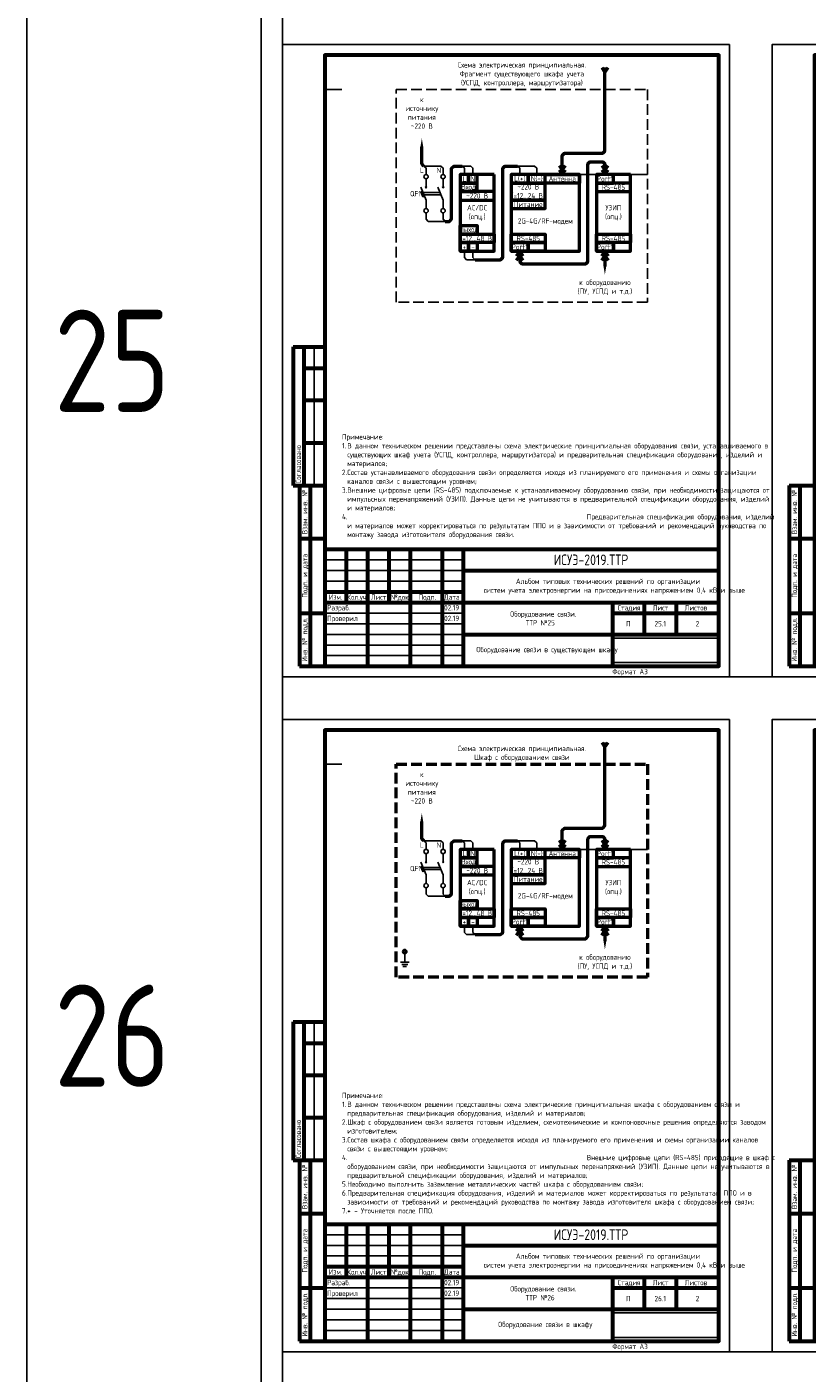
# Model space of a CAD drawing. Header units: millimetres. Extents: x -110 to 4101, y -10868 to 110.
# Tile 17 of 90: x -110 to 256, y -8242 to -7610. Entities that reach past the tile are written whole.
import ezdxf
from ezdxf.enums import TextEntityAlignment as Align

# ---------------------------------------------------------------- set-up
doc = ezdxf.new("R2010")
doc.units = ezdxf.units.MM
doc.linetypes.add('GOST2.303 4', pattern=[7, 5, -2, 0])
doc.layers.add('01.Вспомогательный_слой', color=1, linetype='Continuous', plot=False)
doc.layers.add('Формат', color=7, linetype='Continuous', lineweight=25)
doc.layers.add('Формат @ 1', color=7, linetype='Continuous', lineweight=25)
doc.styles.add('Формат', font='isocpeur.ttf')
doc.styles.add('ЭП', font='GOST.TTF')
picture_1 = doc.add_image_def('image3.png', size_in_pixel=(587, 136))

# ---------------------------------------------------------------- blocks, each defined once
blk = doc.blocks.new('*U78')
at = {"layer": 'Формат', "color": 7, "linetype": 'Continuous', "lineweight": 60}
for p, q in [((5, 150), (20, 150)), ((5, 150), (5, 85)), ((10, 150), (10, 85)), ((10, 140), (20, 140)), ((10, 125), (20, 125)), ((10, 105), (20, 105)), ((5, 85), (13, 85)), ((8, 85), (20, 85)), ((8, 85), (8, 0)), ((13, 85), (13, 0)), ((8, 60), (20, 60)), ((20, 55), (205, 55)), ((20, 55), (20, 0)), ((30, 55), (30, 30)), ((40, 55), (40, 0)), ((50, 55), (50, 30)), ((60, 55), (60, 0)), ((75, 55), (75, 0)), ((85, 55), (85, 0)), ((85, 45), (205, 45)), ((20, 35), (85, 35)), ((20, 30), (205, 30)), ((155, 30), (155, 0)), ((170, 30), (170, 15)), ((185, 30), (185, 15)), ((8, 25), (20, 25)), ((155, 25), (205, 25)), ((85, 15), (205, 15)), ((8, 0), (20, 0))]:
    blk.add_line(p, q, dxfattribs=at)
at = {"layer": 'Формат', "color": 7, "linetype": 'Continuous', "lineweight": 25}
for p, q in [((15, 150), (15, 85)), ((20, 50), (85, 50)), ((20, 45), (85, 45)), ((20, 40), (85, 40)), ((20, 25), (85, 25)), ((20, 20), (85, 20)), ((20, 15), (85, 15)), ((20, 10), (85, 10)), ((20, 5), (85, 5))]:
    blk.add_line(p, q, dxfattribs=at)
blk.add_lwpolyline([(0, -5), (210, -5), (210, 292), (0, 292)], close=True, dxfattribs=at)
at = {"layer": 'Формат', "color": 7, "linetype": 'Continuous', "lineweight": 60}
blk.add_lwpolyline([(20, 0), (205, 0), (205, 287), (20, 287)], close=True, dxfattribs=at)
at = {"layer": 'Формат', "color": 7, "linetype": 'Continuous', "lineweight": 25, "style": 'ЭП'}
blk.add_text('Согласовано', height=2.5, rotation=90, dxfattribs=at).set_placement((7.5, 86), align=Align.MIDDLE_LEFT)
for s, p in [('Взам. инв. №', (10.5, 72.5)), ('Подп. и дата', (10.5, 42.5)), ('Инв. № подл.', (10.5, 12.5))]:
    blk.add_text(s, height=2.5, rotation=90, dxfattribs=at).set_placement(p, align=Align.MIDDLE_CENTER)
for s, p in [('Изм.', (21.81, 31.25)), ('Кол.уч.', (30.38, 31.25)), ('Лист', (41.54, 31.25)), ('№док.', (50.89, 31.24)), ('Подп.', (63.99, 31.25)), ('Дата', (75.95, 31.25)), ('Стадия', (157.47, 26.25)), ('Лист', (173.99, 26.25)), ('Листов', (188.99, 26.25))]:
    blk.add_text(s, height=2.5, dxfattribs=at).set_placement(p)
at = {"layer": 'Формат', "color": 7, "linetype": 'Continuous', "lineweight": 25, "style": 'ЭП', "flags": 8}
for tag, p in [('СОГЛ_ФИО_1', (12.5, 106)), ('СОГЛ_ФИО_2', (17.5, 106)), ('СОГЛ_ДОЛЖ_1', (12.5, 86)), ('СОГЛ_ДОЛЖ_2', (17.5, 86))]:
    blk.add_attdef(tag, text='', height=2.5, rotation=90, dxfattribs=at).set_placement(p, align=Align.MIDDLE_LEFT)
for tag, height, p in [('ОБОЗНАЧЕНИЕ', 5, (145, 50)), ('ОБЪЕКТ', 2.5, (145, 37.5)), ('НАИМЕНОВАНИЕ', 2.5, (120, 22.5)), ('Стадия', 2.5, (162.5, 20)), ('Лист', 2.5, (177.5, 20)), ('Листов', 2.5, (195, 20)), ('НАИМ_ИЗОБРАЖЕНИЙ', 2.5, (120, 7.5))]:
    blk.add_attdef(tag, text='', height=height, dxfattribs=at).set_placement(p, align=Align.MIDDLE_CENTER)
for tag, p in [('изм.№', (21, 37.5)), ('изм.уч.', (31, 37.5)), ('изм.лист', (41, 37.5)), ('изм.№_док.', (50.5, 37.5)), ('изм_дата', (76, 37.5)), ('Должн_1', (21, 27.5)), ('ФИО_1', (41, 27.5)), ('дата_1', (76, 27.5)), ('ДОЛЖН_2', (21, 22.5)), ('ФИО_2', (41, 22.5)), ('дата_2', (76, 22.5)), ('Должн_3', (21, 17.5)), ('ДОЛЖН_4', (21, 12.5)), ('ФИО_3', (41, 17.5)), ('ФИО_4', (41, 12.5)), ('дата_3', (76, 17.5)), ('дата_4', (76, 12.5)), ('ДОЛЖН_5', (21, 7.5)), ('ФИО_5', (41, 7.5)), ('дата_5', (76, 7.5)), ('ДОЛЖН_6', (21, 2.5)), ('ФИО_6', (41, 2.5)), ('дата_6', (76, 2.5)), ('ФОРМ.ЛИСТА', (155, -2.5))]:
    blk.add_attdef(tag, text='', height=2.5, dxfattribs=at).set_placement(p, align=Align.MIDDLE_LEFT)
blk.add_attdef('N_ИНВ', text='', height=2.5, rotation=90, dxfattribs=at).set_placement((16.5, 12.5), align=Align.MIDDLE_CENTER)
at = {"ltscale": 0.2}
image = blk.add_image(picture_1, insert=(155, 1.71), size_in_units=(50, 11.58), dxfattribs=at)
image.dxf.flags = 7
blk = doc.blocks.new('*U77')
at = {"layer": 'Формат', "color": 7, "linetype": 'Continuous', "lineweight": 60}
for p, q in [((8, 85), (20, 85)), ((8, 85), (8, 0)), ((13, 85), (13, 0)), ((8, 60), (20, 60)), ((8, 25), (20, 25)), ((20, 15), (205, 15)), ((20, 15), (20, 0)), ((30, 15), (30, 0)), ((40, 15), (40, 0)), ((50, 15), (50, 0)), ((60, 15), (60, 0)), ((75, 15), (75, 0)), ((85, 15), (85, 0)), ((195, 15), (195, 0)), ((195, 8), (205, 8)), ((8, 0), (20, 0)), ((20, 5), (85, 5))]:
    blk.add_line(p, q, dxfattribs=at)
at = {"layer": 'Формат', "color": 7, "linetype": 'Continuous', "lineweight": 25}
blk.add_line((20, 10), (85, 10), dxfattribs=at)
blk.add_lwpolyline([(0, -5), (210, -5), (210, 292), (0, 292)], close=True, dxfattribs=at)
at = {"layer": 'Формат', "color": 7, "linetype": 'Continuous', "lineweight": 60}
blk.add_lwpolyline([(20, 0), (205, 0), (205, 287), (20, 287)], close=True, dxfattribs=at)
at = {"layer": 'Формат', "color": 7, "linetype": 'Continuous', "lineweight": 25, "style": 'ЭП'}
for s, p in [('Взам. инв. №', (10.5, 72.5)), ('Подп. и дата', (10.5, 42.5)), ('Инв. № подл.', (10.5, 12.5))]:
    blk.add_text(s, height=2.5, rotation=90, dxfattribs=at).set_placement(p, align=Align.MIDDLE_CENTER)
at = {"layer": 'Формат', "color": 7, "linetype": 'Continuous', "lineweight": 25, "style": 'Формат'}
for s, p in [('Лист', (196.38, 10.25)), ('Изм.', (21.81, 1.25)), ('Лист', (41.54, 1.25)), ('№док.', (50.89, 1.25)), ('Подп.', (63.99, 1.25)), ('Дата', (75.95, 1.25))]:
    blk.add_text(s, height=2.5, dxfattribs=at).set_placement(p)
at = {"layer": 'Формат', "color": 7, "linetype": 'Continuous', "lineweight": 25, "style": 'Формат', "width": 0.9}
blk.add_text('Кол.уч.', height=2.5, dxfattribs=at).set_placement((30.38, 1.25))
at = {"layer": 'Формат', "color": 7, "linetype": 'Continuous', "lineweight": 25, "style": 'ЭП', "flags": 8}
blk.add_attdef('N_ИНВ', text='', height=2.5, rotation=90, dxfattribs=at).set_placement((16.5, 12.5), align=Align.MIDDLE_CENTER)
for tag, p in [('изм.№', (21, 7.5)), ('изм.уч.', (31, 7.5)), ('изм.лист', (41, 7.5)), ('изм.№_док.', (50.5, 7.5)), ('изм_дата', (76, 7.5)), ('ФОРМ.ЛИСТА', (155, -2.5))]:
    blk.add_attdef(tag, text='', height=2.5, dxfattribs=at).set_placement(p, align=Align.MIDDLE_LEFT)
for tag, height, p in [('ОБОЗНАЧЕНИЕ', 5, (140, 7.5)), ('Лист', 2.5, (200, 4))]:
    blk.add_attdef(tag, text='', height=height, dxfattribs=at).set_placement(p, align=Align.MIDDLE_CENTER)

msp = doc.modelspace()

# ---------------------------------------------------------------- linework, layer by layer
at = {"ltscale": 0.2}
msp.add_lwpolyline([(-110, -10868), (2120, -10868), (2120, 110), (-110, 110)], close=True, dxfattribs=at)
at = {"lineweight": 50, "ltscale": 2}
for points in [[(141.5, -7677), (141.5, -7670), (142.5, -7669), (160.5, -7669), (161.5, -7668), (161.5, -7628.75)], [(160, -7628.75), (161.5, -7631), (163, -7628.75)], [(76.5, -7675), (76.5, -7675), (75.5, -7674), (75.5, -7666)], [(86.5, -7701), (88.5, -7701), (89.5, -7700), (89.5, -7676), (90.5, -7675), (94.5, -7675)], [(100.5, -7719), (112.5, -7719), (113.5, -7718), (113.5, -7676), (114.5, -7675), (120.5, -7675)], [(121.5, -7717), (121.5, -7720), (122.5, -7721), (152.5, -7721), (153.5, -7720), (153.5, -7674), (154.5, -7673), (160.5, -7673), (161.5, -7674), (161.5, -7677)], [(140, -7674.75), (141.5, -7677), (143, -7674.75)], [(140, -7676.75), (141.5, -7679), (143, -7676.75)], [(161.5, -7717), (161.5, -7722)], [(141.5, -7994), (141.5, -7987), (142.5, -7986), (160.5, -7986), (161.5, -7985), (161.5, -7945.75)], [(160, -7945.75), (161.5, -7948), (163, -7945.75)], [(76.5, -7992), (76.5, -7992), (75.5, -7991), (75.5, -7983)], [(86.5, -8018), (88.5, -8018), (89.5, -8017), (89.5, -7993), (90.5, -7992), (94.5, -7992)], [(100.5, -8036), (112.5, -8036), (113.5, -8035), (113.5, -7993), (114.5, -7992), (120.5, -7992)], [(121.5, -8034), (121.5, -8037), (122.5, -8038), (152.5, -8038), (153.5, -8037), (153.5, -7991), (154.5, -7990), (160.5, -7990), (161.5, -7991), (161.5, -7994)], [(140, -7991.75), (141.5, -7994), (143, -7991.75)], [(140, -7993.75), (141.5, -7996), (143, -7993.75)], [(161.5, -8034), (161.5, -8039)]]:
    msp.add_lwpolyline(points, dxfattribs=at)
at = {"linetype": 'GOST2.303 4'}
msp.add_lwpolyline([(63.5, -7639), (181.5, -7639), (181.5, -7739), (63.5, -7739)], close=True, dxfattribs=at)
at = {"ltscale": 0.2}
for points in [[(85.5, -7679), (85.5, -7676), (84.5, -7675), (76.5, -7675)], [(77.5, -7679), (77.5, -7676), (76.5, -7675), (76.5, -7675)], [(99.5, -7679), (99.5, -7676), (98.5, -7675), (94.5, -7675)], [(95.5, -7679), (95.5, -7676), (94.5, -7675), (94.5, -7675)], [(129.5, -7679), (129.5, -7676), (128.5, -7675), (120.5, -7675)], [(121.5, -7679), (121.5, -7676), (120.5, -7675), (120.5, -7675)], [(77.5, -7697), (77.5, -7700), (78.5, -7701), (86.5, -7701)], [(85.5, -7697), (85.5, -7700), (86.5, -7701), (86.5, -7701)], [(95.5, -7715), (95.5, -7718), (96.5, -7719), (100.5, -7719)], [(99.5, -7715), (99.5, -7718), (100.5, -7719), (101.5, -7719)], [(85.5, -7996), (85.5, -7993), (84.5, -7992), (76.5, -7992)], [(77.5, -7996), (77.5, -7993), (76.5, -7992), (76.5, -7992)], [(99.5, -7996), (99.5, -7993), (98.5, -7992), (94.5, -7992)], [(95.5, -7996), (95.5, -7993), (94.5, -7992), (94.5, -7992)], [(129.5, -7996), (129.5, -7993), (128.5, -7992), (120.5, -7992)], [(121.5, -7996), (121.5, -7993), (120.5, -7992), (120.5, -7992)], [(77.5, -8014), (77.5, -8017), (78.5, -8018), (86.5, -8018)], [(85.5, -8014), (85.5, -8017), (86.5, -8018), (86.5, -8018)], [(95.5, -8032), (95.5, -8035), (96.5, -8036), (100.5, -8036)], [(99.5, -8032), (99.5, -8035), (100.5, -8036), (101.5, -8036)]]:
    msp.add_lwpolyline(points, dxfattribs=at)
at = {"lineweight": 50}
for points in [[(160, -7674.75), (161.5, -7677), (163, -7674.75)], [(160, -7676.75), (161.5, -7679), (163, -7676.75)], [(120, -7717.25), (121.5, -7715), (123, -7717.25)], [(120, -7719.25), (121.5, -7717), (123, -7719.25)], [(160, -7717.25), (161.5, -7715), (163, -7717.25)], [(160, -7719.25), (161.5, -7717), (163, -7719.25)], [(160, -7991.75), (161.5, -7994), (163, -7991.75)], [(160, -7993.75), (161.5, -7996), (163, -7993.75)], [(120, -8034.25), (121.5, -8032), (123, -8034.25)], [(120, -8036.25), (121.5, -8034), (123, -8036.25)], [(160, -8034.25), (161.5, -8032), (163, -8034.25)], [(160, -8036.25), (161.5, -8034), (163, -8036.25)]]:
    msp.add_lwpolyline(points, dxfattribs=at)
at = {"ltscale": 2}
for points in [[(77.5, -7681), (77.5, -7685)], [(85.5, -7681), (85.5, -7685)], [(75.015, -7685), (77.5, -7691)], [(76.05, -7687.5), (84.05, -7687.5)], [(76.464, -7688.5), (84.464, -7688.5)], [(83.015, -7685), (85.5, -7691)], [(77.5, -7695), (77.5, -7691)], [(85.5, -7695), (85.5, -7691)], [(77.5, -7998), (77.5, -8002)], [(85.5, -7998), (85.5, -8002)], [(75.015, -8002), (77.5, -8008)], [(76.05, -8004.5), (84.05, -8004.5)], [(83.015, -8002), (85.5, -8008)], [(76.464, -8005.5), (84.464, -8005.5)], [(77.5, -8012), (77.5, -8008)], [(85.5, -8012), (85.5, -8008)], [(65.5, -8049), (69.5, -8049)], [(67.5, -8045), (67.5, -8045), (67.5, -8049)], [(66.077, -8050), (68.923, -8050)], [(66.655, -8051), (68.345, -8051)]]:
    msp.add_lwpolyline(points, dxfattribs=at)
at = {"lineweight": 50, "ltscale": 2}
for points in [[(97.5, -7679), (93.5, -7679), (93.5, -7683), (97.5, -7683)], [(109.5, -7679), (93.5, -7679), (93.5, -7715), (109.5, -7715)], [(101.5, -7679), (97.5, -7679), (97.5, -7683), (101.5, -7683)], [(149.5, -7679), (117.5, -7679), (117.5, -7715), (149.5, -7715)], [(125.5, -7679), (117.5, -7679), (117.5, -7683), (125.5, -7683)], [(133.5, -7679), (125.5, -7679), (125.5, -7683), (133.5, -7683)], [(149.5, -7683), (133.5, -7683), (133.5, -7679), (149.5, -7679)], [(173.5, -7679), (157.5, -7679), (157.5, -7715), (173.5, -7715)], [(165.5, -7679), (157.5, -7679), (157.5, -7683), (165.5, -7683)], [(101.5, -7683), (93.5, -7683), (93.5, -7687), (101.5, -7687)], [(109.5, -7687), (93.5, -7687), (93.5, -7691), (109.5, -7691)], [(133.5, -7683), (117.5, -7683), (117.5, -7691), (133.5, -7691)], [(173.5, -7683), (157.5, -7683), (157.5, -7687), (173.5, -7687)], [(133.5, -7691), (117.5, -7691), (117.5, -7695), (133.5, -7695)], [(101.5, -7707), (93.5, -7707), (93.5, -7703), (101.5, -7703)], [(109.5, -7711), (93.5, -7711), (93.5, -7707), (109.5, -7707)], [(133.5, -7711), (117.5, -7711), (117.5, -7707), (133.5, -7707)], [(173.5, -7711), (157.5, -7711), (157.5, -7707), (173.5, -7707)], [(97.5, -7715), (93.5, -7715), (93.5, -7711), (97.5, -7711)], [(101.5, -7715), (97.5, -7715), (97.5, -7711), (101.5, -7711)], [(125.5, -7715), (117.5, -7715), (117.5, -7711), (125.5, -7711)], [(133.5, -7715), (125.5, -7715), (125.5, -7711), (133.5, -7711)], [(165.5, -7715), (157.5, -7715), (157.5, -7711), (165.5, -7711)], [(97.5, -7996), (93.5, -7996), (93.5, -8000), (97.5, -8000)], [(109.5, -7996), (93.5, -7996), (93.5, -8032), (109.5, -8032)], [(101.5, -7996), (97.5, -7996), (97.5, -8000), (101.5, -8000)], [(149.5, -7996), (117.5, -7996), (117.5, -8032), (149.5, -8032)], [(125.5, -7996), (117.5, -7996), (117.5, -8000), (125.5, -8000)], [(133.5, -7996), (125.5, -7996), (125.5, -8000), (133.5, -8000)], [(149.5, -8000), (133.5, -8000), (133.5, -7996), (149.5, -7996)], [(173.5, -7996), (157.5, -7996), (157.5, -8032), (173.5, -8032)], [(165.5, -7996), (157.5, -7996), (157.5, -8000), (165.5, -8000)], [(101.5, -8000), (93.5, -8000), (93.5, -8004), (101.5, -8004)], [(109.5, -8004), (93.5, -8004), (93.5, -8008), (109.5, -8008)], [(133.5, -8000), (117.5, -8000), (117.5, -8008), (133.5, -8008)], [(173.5, -8000), (157.5, -8000), (157.5, -8004), (173.5, -8004)], [(133.5, -8008), (117.5, -8008), (117.5, -8012), (133.5, -8012)], [(101.5, -8024), (93.5, -8024), (93.5, -8020), (101.5, -8020)], [(109.5, -8028), (93.5, -8028), (93.5, -8024), (109.5, -8024)], [(133.5, -8028), (117.5, -8028), (117.5, -8024), (133.5, -8024)], [(173.5, -8028), (157.5, -8028), (157.5, -8024), (173.5, -8024)], [(97.5, -8032), (93.5, -8032), (93.5, -8028), (97.5, -8028)], [(101.5, -8032), (97.5, -8032), (97.5, -8028), (101.5, -8028)], [(125.5, -8032), (117.5, -8032), (117.5, -8028), (125.5, -8028)], [(133.5, -8032), (125.5, -8032), (125.5, -8028), (133.5, -8028)], [(165.5, -8032), (157.5, -8032), (157.5, -8028), (165.5, -8028)]]:
    msp.add_lwpolyline(points, close=True, dxfattribs=at)
at = {"ltscale": 2}
for points in [[(75.798, -7686.891), (76.717, -7689.109), (75.977, -7689.415), (75.059, -7687.197)], [(75.798, -8003.891), (76.717, -8006.109), (75.977, -8006.415), (75.059, -8004.197)]]:
    msp.add_lwpolyline(points, close=True, dxfattribs=at)
for points in [[(77.146, -7684.646), (77.854, -7685.354)], [(77.854, -7684.646), (77.146, -7685.354)], [(85.146, -7684.646), (85.854, -7685.354)], [(85.854, -7684.646), (85.146, -7685.354)], [(77.146, -8001.646), (77.854, -8002.354)], [(77.854, -8001.646), (77.146, -8002.354)], [(85.146, -8001.646), (85.854, -8002.354)], [(85.854, -8001.646), (85.146, -8002.354)], [(67.5, -8043.717), (67.076, -8043.293), (66.793, -8043.576), (67.217, -8044)], [(67.217, -8044), (66.793, -8044.424), (67.076, -8044.707), (67.5, -8044.283)], [(67.783, -8044), (68.207, -8043.576), (67.924, -8043.293), (67.5, -8043.717)], [(67.5, -8044.283), (67.924, -8044.707), (68.207, -8044.424), (67.783, -8044)]]:
    msp.add_lwpolyline(points)
at = {"linetype": 'GOST2.303 4', "lineweight": 50}
msp.add_lwpolyline([(63.5, -7956), (181.5, -7956), (181.5, -8056), (63.5, -8056)], close=True, dxfattribs=at)
at = {"ltscale": 2}
for centre in [(77.5, -7680), (85.5, -7680), (77.5, -7696), (85.5, -7696), (77.5, -7997), (85.5, -7997), (77.5, -8013), (85.5, -8013)]:
    msp.add_circle(centre, 1, dxfattribs=at)
msp.add_circle((67.5, -8044), 1)
for points in [[(74.833, -7666), (76.167, -7666), (75.5, -7662)], [(160.833, -7722), (162.167, -7722), (161.5, -7726)], [(74.833, -7983), (76.167, -7983), (75.5, -7979)], [(160.833, -8039), (162.167, -8039), (161.5, -8043)]]:
    msp.add_solid(points)
at = {"layer": '01.Вспомогательный_слой', "ltscale": 0.2}
msp.add_lwpolyline([(0, 0), (2040, 0), (2040, -10788), (0, -10788)], close=True, dxfattribs=at)
at = {"layer": '01.Вспомогательный_слой'}
for points in [[(10, -7598), (10, -7618)], [(30, -7623), (30, -7639), (38, -7639)], [(10, -7915), (10, -7935)], [(220, -7915), (240, -7915)], [(30, -7940), (30, -7956), (38, -7956)], [(10, -8232), (10, -8252)], [(220, -8232), (240, -8232)]]:
    msp.add_lwpolyline(points, dxfattribs=at)
at = {"layer": '01.Вспомогательный_слой', "ltscale": 0.2}
for points in [[(149.5, -7679), (157.5, -7679)], [(173.5, -7679), (181.5, -7679)], [(149.5, -7996), (157.5, -7996)], [(173.5, -7996), (181.5, -7996)]]:
    msp.add_lwpolyline(points, dxfattribs=at)

# ---------------------------------------------------------------- block references
at = {"layer": 'Формат @ 1', "ltscale": 0.7}
ref = msp.add_blockref('*U78', (10, -7910), dxfattribs=at)
ref.add_attrib('ОБОЗНАЧЕНИЕ', 'ИСУЭ-2019.ТТР', dxfattribs={"layer": 'Формат', "color": 7, "linetype": 'Continuous', "lineweight": 25, "height": 5, "style": 'ЭП', "flags": 8}).set_placement((155, -7860), align=Align.MIDDLE_CENTER)
ref.add_attrib('Стадия', 'П', dxfattribs={"layer": 'Формат', "color": 7, "linetype": 'Continuous', "lineweight": 25, "height": 2.5, "style": 'ЭП', "flags": 8}).set_placement((172.5, -7890), align=Align.MIDDLE_CENTER)
ref.add_attrib('Лист', '25.1', dxfattribs={"layer": 'Формат', "color": 7, "linetype": 'Continuous', "lineweight": 25, "height": 2.5, "style": 'ЭП', "flags": 8}).set_placement((187.5, -7890), align=Align.MIDDLE_CENTER)
ref.add_attrib('Листов', '2', dxfattribs={"layer": 'Формат', "color": 7, "linetype": 'Continuous', "lineweight": 25, "height": 2.5, "style": 'ЭП', "flags": 8}).set_placement((205, -7890), align=Align.MIDDLE_CENTER)
ref.add_attrib('ОБЪЕКТ_001', 'Альбом типовых технических решений по организации', (119.689, -7871.31), dxfattribs={"layer": 'Формат', "color": 7, "linetype": 'Continuous', "lineweight": 25, "height": 2.5, "style": 'ЭП', "flags": 8})
ref.add_attrib('НАИМЕНОВАНИЕ_001', 'Оборудование связи.', (117.009, -7886.667), dxfattribs={"layer": 'Формат', "color": 7, "linetype": 'Continuous', "lineweight": 25, "height": 2.5, "style": 'ЭП', "flags": 8})
ref.add_attrib('НАИМ_ИЗОБРАЖЕНИЙ_001', 'Оборудование связи в существующем шкафу', (101.116, -7903.394), dxfattribs={"layer": 'Формат', "color": 7, "linetype": 'Continuous', "lineweight": 25, "height": 2.5, "style": 'ЭП', "flags": 8})
ref.add_attrib('Должн_1', 'Разраб.', dxfattribs={"layer": 'Формат', "color": 7, "linetype": 'Continuous', "lineweight": 25, "height": 2.5, "style": 'ЭП', "flags": 8}).set_placement((31, -7882.5), align=Align.MIDDLE_LEFT)
ref.add_attrib('ДОЛЖН_2', 'Проверил', dxfattribs={"layer": 'Формат', "color": 7, "linetype": 'Continuous', "lineweight": 25, "height": 2.5, "style": 'ЭП', "flags": 8}).set_placement((31, -7887.5), align=Align.MIDDLE_LEFT)
ref.add_attrib('дата_1', '02.19', dxfattribs={"layer": 'Формат', "color": 7, "linetype": 'Continuous', "lineweight": 25, "height": 2.5, "style": 'ЭП', "flags": 8}).set_placement((86, -7882.5), align=Align.MIDDLE_LEFT)
ref.add_attrib('дата_2', '02.19', dxfattribs={"layer": 'Формат', "color": 7, "linetype": 'Continuous', "lineweight": 25, "height": 2.5, "style": 'ЭП', "flags": 8}).set_placement((86, -7887.5), align=Align.MIDDLE_LEFT)
ref.add_attrib('ФОРМ.ЛИСТА', 'Формат А3', dxfattribs={"layer": 'Формат', "color": 7, "linetype": 'Continuous', "lineweight": 25, "height": 2.5, "style": 'ЭП', "flags": 8}).set_placement((165, -7912.5), align=Align.MIDDLE_LEFT)
ref.add_attrib('ОБЪЕКТ_002', 'систем учета электроэнергии на присоединениях напряжением 0,4 кВ и выше', (104.554, -7875.477), dxfattribs={"layer": 'Формат', "color": 7, "linetype": 'Continuous', "lineweight": 25, "height": 2.5, "style": 'ЭП'})
ref.add_attrib('НАИМЕНОВАНИЕ_002', 'ТТР №25', (124.286, -7890.833), dxfattribs={"layer": 'Формат', "color": 7, "linetype": 'Continuous', "lineweight": 25, "height": 2.5, "style": 'ЭП'})
for p, values in [((240, -7910), {'ОБОЗНАЧЕНИЕ': 'ИСУЭ-2019.ТТР', 'Лист': '25.2', 'ФОРМ.ЛИСТА': 'Формат А3'}), ((240, -8227), {'ОБОЗНАЧЕНИЕ': 'ИСУЭ-2019.ТТР', 'Лист': '26.2', 'ФОРМ.ЛИСТА': 'Формат А3'})]:
    msp.add_blockref('*U77', p, dxfattribs=at).add_auto_attribs(values)
ref = msp.add_blockref('*U78', (10, -8227), dxfattribs=at)
ref.add_attrib('ОБОЗНАЧЕНИЕ', 'ИСУЭ-2019.ТТР', dxfattribs={"layer": 'Формат', "color": 7, "linetype": 'Continuous', "lineweight": 25, "height": 5, "style": 'ЭП', "flags": 8}).set_placement((155, -8177), align=Align.MIDDLE_CENTER)
ref.add_attrib('Стадия', 'П', dxfattribs={"layer": 'Формат', "color": 7, "linetype": 'Continuous', "lineweight": 25, "height": 2.5, "style": 'ЭП', "flags": 8}).set_placement((172.5, -8207), align=Align.MIDDLE_CENTER)
ref.add_attrib('Лист', '26.1', dxfattribs={"layer": 'Формат', "color": 7, "linetype": 'Continuous', "lineweight": 25, "height": 2.5, "style": 'ЭП', "flags": 8}).set_placement((187.5, -8207), align=Align.MIDDLE_CENTER)
ref.add_attrib('Листов', '2', dxfattribs={"layer": 'Формат', "color": 7, "linetype": 'Continuous', "lineweight": 25, "height": 2.5, "style": 'ЭП', "flags": 8}).set_placement((205, -8207), align=Align.MIDDLE_CENTER)
ref.add_attrib('ОБЪЕКТ_001', 'Альбом типовых технических решений по организации', (119.689, -8188.31), dxfattribs={"layer": 'Формат', "color": 7, "linetype": 'Continuous', "lineweight": 25, "height": 2.5, "style": 'ЭП', "flags": 8})
ref.add_attrib('НАИМЕНОВАНИЕ_001', 'Оборудование связи.', (117.009, -8203.667), dxfattribs={"layer": 'Формат', "color": 7, "linetype": 'Continuous', "lineweight": 25, "height": 2.5, "style": 'ЭП', "flags": 8})
ref.add_attrib('НАИМ_ИЗОБРАЖЕНИЙ_001', 'Оборудование связи в шкафу', (111.384, -8220.394), dxfattribs={"layer": 'Формат', "color": 7, "linetype": 'Continuous', "lineweight": 25, "height": 2.5, "style": 'ЭП', "flags": 8})
ref.add_attrib('Должн_1', 'Разраб.', dxfattribs={"layer": 'Формат', "color": 7, "linetype": 'Continuous', "lineweight": 25, "height": 2.5, "style": 'ЭП', "flags": 8}).set_placement((31, -8199.5), align=Align.MIDDLE_LEFT)
ref.add_attrib('ДОЛЖН_2', 'Проверил', dxfattribs={"layer": 'Формат', "color": 7, "linetype": 'Continuous', "lineweight": 25, "height": 2.5, "style": 'ЭП', "flags": 8}).set_placement((31, -8204.5), align=Align.MIDDLE_LEFT)
ref.add_attrib('дата_1', '02.19', dxfattribs={"layer": 'Формат', "color": 7, "linetype": 'Continuous', "lineweight": 25, "height": 2.5, "style": 'ЭП', "flags": 8}).set_placement((86, -8199.5), align=Align.MIDDLE_LEFT)
ref.add_attrib('дата_2', '02.19', dxfattribs={"layer": 'Формат', "color": 7, "linetype": 'Continuous', "lineweight": 25, "height": 2.5, "style": 'ЭП', "flags": 8}).set_placement((86, -8204.5), align=Align.MIDDLE_LEFT)
ref.add_attrib('ФОРМ.ЛИСТА', 'Формат А3', dxfattribs={"layer": 'Формат', "color": 7, "linetype": 'Continuous', "lineweight": 25, "height": 2.5, "style": 'ЭП', "flags": 8}).set_placement((165, -8229.5), align=Align.MIDDLE_LEFT)
ref.add_attrib('ОБЪЕКТ_002', 'систем учета электроэнергии на присоединениях напряжением 0,4 кВ и выше', (104.554, -8192.477), dxfattribs={"layer": 'Формат', "color": 7, "linetype": 'Continuous', "lineweight": 25, "height": 2.5, "style": 'ЭП'})
ref.add_attrib('НАИМЕНОВАНИЕ_002', 'ТТР №26', (124.196, -8207.833), dxfattribs={"layer": 'Формат', "color": 7, "linetype": 'Continuous', "lineweight": 25, "height": 2.5, "style": 'ЭП'})

# ---------------------------------------------------------------- texts
at = {"char_height": 2.5, "style": 'ЭП'}
for s, insert, width, attachment_point in [('Схема электрическая принципиальная.\\PФрагмент существующего шкафа учета ^J(УСПД, контроллера, маршрутизатора)', (122.5, -7632), 118, 5), ('к источнику питания ~220 В', (75.5, -7650), 12, 5), ('L', (75.5, -7677), 4, 5), ('N', (83.5, -7677), 4, 5), ('L', (95.5, -7681), 4, 5), ('N', (99.5, -7681), 4, 5), ('L(+)', (121.5, -7681), 8, 5), ('~220 В^J(=12...24 В)', (125.5, -7687), 16, 5), ('N(-)', (129.5, -7681), 8, 5), ('Антенна', (141.5, -7681), 16, 5), ('Port1', (161.5, -7681), 8, 5), ('QF1', (72.515, -7688), 8, 5), ('Вход', (97.5, -7685), 8, 5), ('~220 В', (101.5, -7689), 16, 5), ('RS-485', (165.5, -7685), 16, 5), ('AC/DC \\P(опц.)', (101.5, -7697), 16, 5), ('Питание', (125.5, -7693), 16, 5), ('УЗИП \\P(опц.)', (165.5, -7697), 16, 5), ('2G-4G/RF-модем', (133.5, -7701), 32, 5), ('Выход', (97.5, -7705), 8, 5), ('=12...48 В', (101.5, -7709), 16, 5), ('RS-485', (125.5, -7709), 16, 5), ('RS-485', (165.5, -7709), 16, 5), ('+', (95.5, -7713), 4, 5), ('-', (99.5, -7713), 4, 5), ('Port1', (121.5, -7713), 8, 5), ('Port1', (161.5, -7713), 8, 5), ('к оборудованию ^J(ПУ, УСПД и т.д.)', (161.5, -7732), 24, 5), ('Примечание:\\P\\pi-2.5,l2.5,t2.5,115;1.^IВ данном техническом решении представлены схема электрические принципиальная оборудования связи, устанавливаемого в существующих шкаф учета (УСПД, контроллера, маршрутизатора) и предварительная спецификация оборудования, изделий и материалов;\\P2.^IСостав устанавливаемого оборудования связи определяется исходя из планируемого его применения и схемы организации каналов связи с вышестоящим уровнем;\\P3.^IВнешние цифровые цепи (RS-485) подключаемые к устанавливаемому оборудованию связи, при необходимости защищаются от импульсных перенапряжений (УЗИП). Данные цепи не учитываются в предварительной спецификации оборудования, изделий и материалов;\\P4.^IПредварительная спецификация оборудования, изделий и материалов может корректироваться по результатам ППО и в зависимости от требований и рекомендаций руководства по монтажу завода изготовителя оборудования связи.', (38, -7850), 169, 7), ('Схема электрическая принципиальная.\\PШкаф с оборудованием связи', (122.5, -7951), 118, 5), ('к источнику питания ~220 В', (75.5, -7967), 12, 5), ('L', (75.5, -7994), 4, 5), ('N', (83.5, -7994), 4, 5), ('L', (95.5, -7998), 4, 5), ('N', (99.5, -7998), 4, 5), ('L(+)', (121.5, -7998), 8, 5), ('~220 В^J(=12...24 В)', (125.5, -8004), 16, 5), ('N(-)', (129.5, -7998), 8, 5), ('Антенна', (141.5, -7998), 16, 5), ('Port1', (161.5, -7998), 8, 5), ('QF1', (72.515, -8005), 8, 5), ('Вход', (97.5, -8002), 8, 5), ('~220 В', (101.5, -8006), 16, 5), ('RS-485', (165.5, -8002), 16, 5), ('AC/DC \\P(опц.)', (101.5, -8014), 16, 5), ('Питание', (125.5, -8010), 16, 5), ('УЗИП \\P(опц.)', (165.5, -8014), 16, 5), ('2G-4G/RF-модем', (133.5, -8018), 32, 5), ('Выход', (97.5, -8022), 8, 5), ('=12...48 В', (101.5, -8026), 16, 5), ('+', (95.5, -8030), 4, 5), ('-', (99.5, -8030), 4, 5), ('Port1', (121.5, -8030), 8, 5), ('RS-485', (125.5, -8026), 16, 5), ('Port1', (161.5, -8030), 8, 5), ('RS-485', (165.5, -8026), 16, 5), ('к оборудованию ^J(ПУ, УСПД и т.д.)', (161.5, -8049), 24, 5), ('Примечание:\\P\\pi-2.5,l2.5,t2.5,115;1.^IВ данном техническом решении представлены схема электрические принципиальная шкафа с оборудованием связи и предварительная спецификация оборудования, изделий и материалов;\\P2.^IШкаф с оборудованием связи является готовым изделием, схемотехнические и компоновочные решения определяются заводом изготовителем;\\P3.^IСостав шкафа с оборудованием связи определяется исходя из планируемого его применения и схемы организации каналов связи с вышестоящим уровнем;\\P4.^IВнешние цифровые цепи (RS-485) приходящие в шкаф с оборудованием связи, при необходимости защищаются от импульсных перенапряжений (УЗИП). Данные цепи не учитываются в предварительной спецификации оборудования, изделий и материалов;\\P5.^IНеобходимо выполнить заземление металлических частей шкафа с оборудованием связи;\\P6.^IПредварительная спецификация оборудования, изделий и материалов может корректироваться по результатам ППО и в зависимости от требований и рекомендаций руководства по монтажу завода изготовителя шкафа с оборудованием связи;\\P7.^I* - Уточняется после ППО.', (38, -8167), 169, 7)]:
    msp.add_mtext(s, dxfattribs=dict(at, insert=insert, width=width, attachment_point=attachment_point))
at = {"color": 3, "char_height": 48, "width": 8, "attachment_point": 5, "style": 'ЭП'}
for s, insert in [('25', (-70, -7766.5)), ('26', (-70, -8083.5))]:
    msp.add_mtext(s, dxfattribs=dict(at, insert=insert))

doc.saveas('drawing.dxf')
